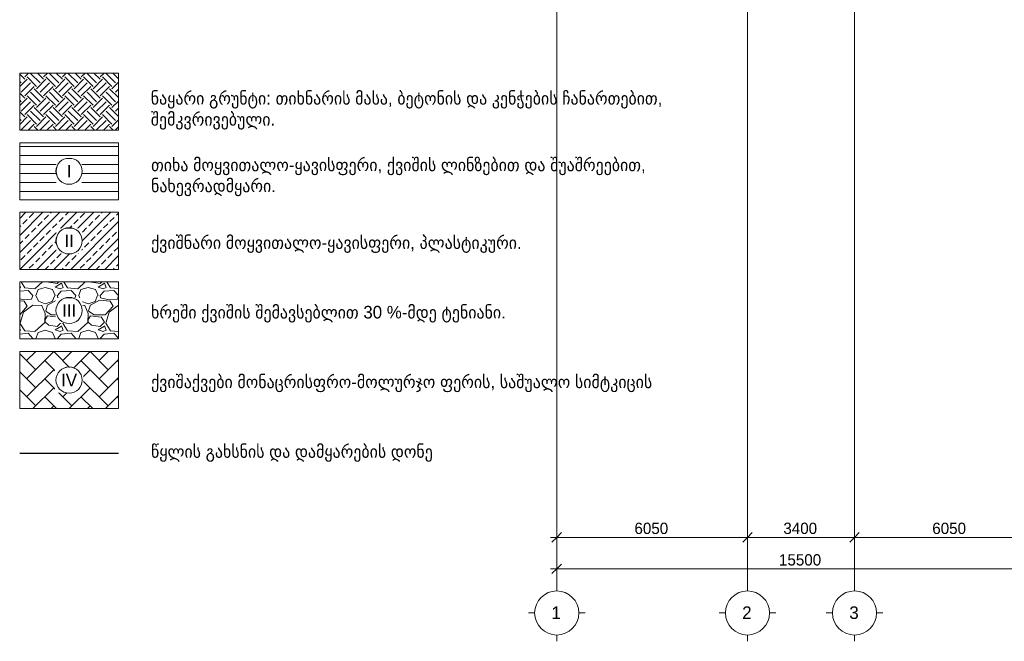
# Model space of a CAD drawing. Header units: millimetres. Extents: x -50987266 to 2610517, y -212233 to 51153522.
# Tile 52 of 256: x 687999 to 719240, y -41050 to -21319. Entities that reach past the tile are written whole.
import ezdxf

# ---------------------------------------------------------------- set-up
doc = ezdxf.new("R2010")
doc.units = ezdxf.units.MM
doc.linetypes.add('DASHED', pattern=[19.05, 12.7, -6.35])
doc.linetypes.add('Section-Section_Pit_A_B2$0$Grid Line', pattern=[22.225, 12.7, -3.175, 3.175, -3.175])
for name, color, linetype, lineweight in [('S - HATCH', 252, 'Continuous', 5), ('S - LINE', 7, 'Continuous', 15), ('S - TEXT', 7, 'Continuous', 9), ('Section-Section_Pit_A_B2$0$A-010-D_DIM', 7, 'Continuous', 5), ('Section-Section_Pit_A_B2$0$A-010-D_DIM-200', 7, 'Continuous', 5), ('Section-Section_Pit_A_B2$0$Z-030-M_GRID', 7, 'Continuous', 5), ('Section-Section_Pit_A_B2$0$Z-033_T_GRIDREF', 7, 'Continuous', 5)]:
    doc.layers.add(name, color=color, linetype=linetype, lineweight=lineweight)
doc.layers.add('S - WATER', color=7, linetype='DASHED', lineweight=20, true_color=0x0216de)
doc.styles.add('Section-Section_Pit_A_B2$0$Cubicon', font='Cubicon.ttf', dxfattribs={"height": 400})
doc.styles.add('Section-Section_Pit_A_B2$0$Cubicon_1', font='Cubicon.ttf', dxfattribs={"height": 360})
doc.styles.add('Text_S2', font='Cubicon.ttf')
doc.dimstyles.new('Section-Section_Pit_A_B2$0$CUB_DIM_1_8', dxfattribs={"dimscale": 304.8, "dimtxt": 363.202515, "dimasz": 0.984252, "dimexe": 0.984252, "dimexo": 0.0625, "dimgap": 0, "dimtad": 1, "dimdec": 0, "dimzin": 0, "dimdsep": 46, "dimtxsty": 'Section-Section_Pit_A_B2$0$Cubicon_1', "dimblk1": 'Section-Section_Pit_A_B2$0$_Oblique', "dimblk2": 'Section-Section_Pit_A_B2$0$_Oblique', "dimsah": 1, "dimcen": 0.09, "dimdle": 0.656168, "dimazin": 0, "dimtfac": 1, "dimtdec": 4, "dimtix": 1, "dimtmove": 0, "dimatfit": 3, "dimfxl": 1.312336, "dimfxlon": 1, "dimtvp": 1, "dimtolj": 1, "dimtzin": 0, "dimarcsym": 2})

# ---------------------------------------------------------------- blocks, each defined once
blk = doc.blocks.new('Section-Section_Pit_A_B2$0$Grid - 00_CUB_ღერძის თავი-752507-Section_Pit_A_B2')
at = {"layer": 'Section-Section_Pit_A_B2$0$Z-033_T_GRIDREF'}
for p, q in [((-16100, -40200), (-16100, -40000)), ((-16800, -40900), (-17000, -40900)), ((-15400, -40900), (-15200, -40900)), ((-16100, -41600), (-16100, -41800))]:
    blk.add_line(p, q, dxfattribs=at)
blk.add_circle((-16100, -40900), 700, dxfattribs=at)
blk = doc.blocks.new('Section-Section_Pit_A_B2$0$DIMBLOCK1-Section_Pit_A_B2')
at = {"layer": 'Section-Section_Pit_A_B2$0$A-010-D_DIM-200', "transparency": 16777216}
for p, q in [((-16100, -39500), (-16100, -39200)), ((-16100, -39500), (-15950, -39350)), ((-600, -39500), (-600, -39200)), ((-600, -39500), (-450, -39350)), ((-400, -39500), (-16300, -39500)), ((-16100, -39500), (-16250, -39650)), ((-16100, -39500), (-16100, -39900)), ((-600, -39500), (-750, -39650)), ((-600, -39500), (-600, -39900))]:
    blk.add_line(p, q, dxfattribs=at)
at = {"layer": 'Section-Section_Pit_A_B2$0$A-010-D_DIM-200', "color": 0, "transparency": 16777216, "insert": (-9048, -39034), "char_height": 360, "width": 1676.32, "attachment_point": 1, "line_spacing_factor": 0.931288, "style": 'Section-Section_Pit_A_B2$0$Cubicon_1'}
blk.add_mtext('15500', dxfattribs=at)
blk = doc.blocks.new('Section-Section_Pit_A_B2$0$_Oblique')
at = {"color": 0, "linetype": 'ByBlock', "lineweight": -2}
blk.add_line((-0.5, -0.5), (0.5, 0.5), dxfattribs=at)
blk = doc.blocks.new('Section-Section_Pit_A_B2$0$DIMBLOCK2-Section_Pit_A_B2')
at = {"layer": 'Section-Section_Pit_A_B2$0$A-010-D_DIM-200', "transparency": 16777216}
for p, q in [((-6650, -38500), (-6650, -38200)), ((-6650, -38500), (-6500, -38350)), ((-600, -38500), (-600, -38200)), ((-600, -38500), (-450, -38350)), ((-6650, -38500), (-6800, -38650)), ((-400, -38500), (-6650, -38500)), ((-6650, -38500), (-6650, -38900)), ((-600, -38500), (-750, -38650)), ((-600, -38500), (-600, -38900))]:
    blk.add_line(p, q, dxfattribs=at)
at = {"layer": 'Section-Section_Pit_A_B2$0$A-010-D_DIM-200', "color": 0, "transparency": 16777216, "insert": (-4184, -38034), "char_height": 360, "width": 1341.06, "attachment_point": 1, "line_spacing_factor": 0.931288, "style": 'Section-Section_Pit_A_B2$0$Cubicon_1'}
blk.add_mtext('6050', dxfattribs=at)
blk = doc.blocks.new('Section-Section_Pit_A_B2$0$DIMBLOCK3-Section_Pit_A_B2')
at = {"layer": 'Section-Section_Pit_A_B2$0$A-010-D_DIM-200', "transparency": 16777216}
for p, q in [((-10050, -38500), (-10050, -38200)), ((-10050, -38500), (-9900, -38350)), ((-6650, -38500), (-6650, -38200)), ((-6650, -38500), (-6500, -38350)), ((-10050, -38500), (-10200, -38650)), ((-6650, -38500), (-10050, -38500)), ((-10050, -38500), (-10050, -38900)), ((-6650, -38500), (-6800, -38650)), ((-6650, -38500), (-6650, -38900))]:
    blk.add_line(p, q, dxfattribs=at)
at = {"layer": 'Section-Section_Pit_A_B2$0$A-010-D_DIM-200', "color": 0, "transparency": 16777216, "insert": (-8909, -38034), "char_height": 360, "width": 1341.06, "attachment_point": 1, "line_spacing_factor": 0.931288, "style": 'Section-Section_Pit_A_B2$0$Cubicon_1'}
blk.add_mtext('3400', dxfattribs=at)
blk = doc.blocks.new('Section-Section_Pit_A_B2$0$DIMBLOCK4-Section_Pit_A_B2')
at = {"layer": 'Section-Section_Pit_A_B2$0$A-010-D_DIM-200', "transparency": 16777216}
for p, q in [((-16100, -38500), (-16100, -38200)), ((-16100, -38500), (-15950, -38350)), ((-10050, -38500), (-10050, -38200)), ((-10050, -38500), (-9900, -38350)), ((-10050, -38500), (-16300, -38500)), ((-16100, -38500), (-16250, -38650)), ((-16100, -38500), (-16100, -38900)), ((-10050, -38500), (-10200, -38650)), ((-10050, -38500), (-10050, -38900))]:
    blk.add_line(p, q, dxfattribs=at)
at = {"layer": 'Section-Section_Pit_A_B2$0$A-010-D_DIM-200', "color": 0, "transparency": 16777216, "insert": (-13634, -38034), "char_height": 360, "width": 1341.06, "attachment_point": 1, "line_spacing_factor": 0.931288, "style": 'Section-Section_Pit_A_B2$0$Cubicon_1'}
blk.add_mtext('6050', dxfattribs=at)
blk = doc.blocks.new('Section-Section_Pit_A_B2')
at = {"layer": 'Section-Section_Pit_A_B2$0$Z-030-M_GRID', "linetype": 'Section-Section_Pit_A_B2$0$Grid Line'}
for p, q in [((-16100, -40000), (-16100, 31005.2)), ((-10050, -40000), (-10050, 31005.2)), ((-6650, -40000), (-6650, 31005.2))]:
    blk.add_line(p, q, dxfattribs=at)
at = {"layer": 'Section-Section_Pit_A_B2$0$Z-033_T_GRIDREF'}
for p in [(0, 0), (6050, 0), (9450, 0)]:
    blk.add_blockref('Section-Section_Pit_A_B2$0$Grid - 00_CUB_ღერძის თავი-752507-Section_Pit_A_B2', p, dxfattribs=at)
at = {"layer": 'Section-Section_Pit_A_B2$0$Z-033_T_GRIDREF', "char_height": 400, "width": 384.81, "attachment_point": 1, "style": 'Section-Section_Pit_A_B2$0$Cubicon'}
for s, insert in [('\\fCubicon|b0|i0|c204|p2|;1', (-16265.2, -40690.6)), ('\\fCubicon|b0|i0|c204|p2|;2', (-10215.2, -40690.6)), ('\\fCubicon|b0|i0|c204|p2|;3', (-6815.2, -40690.6))]:
    blk.add_mtext(s, dxfattribs=dict(at, insert=insert))
at = {"layer": 'Section-Section_Pit_A_B2$0$A-010-D_DIM'}
for base, p1, p2, override, picture, middle in [((-16100, -38500), (-10050, -38900), (-16100, -38900), {"dimpost": '<>', "dimfxl": 6050.000053}, 'Section-Section_Pit_A_B2$0$DIMBLOCK4-Section_Pit_A_B2', (-13075, -38316.3)), ((-10050, -38500), (-6650, -38900), (-10050, -38900), {"dimpost": '<>', "dimfxl": 3399.999947}, 'Section-Section_Pit_A_B2$0$DIMBLOCK3-Section_Pit_A_B2', (-8350, -38316.2)), ((-6650, -38500), (-600, -38900), (-6650, -38900), {"dimpost": '<>', "dimfxl": 6050}, 'Section-Section_Pit_A_B2$0$DIMBLOCK2-Section_Pit_A_B2', (-3625, -38316.3)), ((-16100, -39500), (-600, -39900), (-16100, -39900), {"dimpost": '<>', "dimfxl": 15500}, 'Section-Section_Pit_A_B2$0$DIMBLOCK1-Section_Pit_A_B2', (-8350, -39316.3))]:
    dim = blk.add_linear_dim(base=base, p1=p1, p2=p2, dimstyle='Section-Section_Pit_A_B2$0$CUB_DIM_1_8', override=override, dxfattribs=at)
    dim.commit()
    dim.dimension.update_dxf_attribs({"geometry": picture, "text_midpoint": middle})

msp = doc.modelspace()

# ---------------------------------------------------------------- hatches: boundary and pattern name
at = {"layer": 'S - HATCH'}
h = msp.add_hatch(dxfattribs=at)
h.set_pattern_fill('EARTH', color=256, scale=66.666667, angle=45)
h.set_pattern_definition([(45, (573809.2, -17149.25), (0, 598.6837), [423.3333, -423.3333]), (45, (573696.96, -17037), (0, 598.6837), [423.3333, -423.3333]), (45, (573584.7, -16924.74), (0, 598.6837), [423.3333, -423.3333]), (135, (573584.7, -16849.9), (-598.6837, 0), [423.3333, -423.3333]), (135, (573696.96, -16737.66), (-598.6837, 0), [423.3333, -423.3333]), (135, (573809.2, -16625.4), (-598.6837, 0), [423.3333, -423.3333])])
h.paths.add_polyline_path([(687999.4, -24823.2), (691134.8, -24823.2), (691134.8, -23012.9), (687999.4, -23012.9)])
at = {"layer": 'S - HATCH', "transparency": 33554516}
h = msp.add_hatch(dxfattribs=at)
h.set_pattern_fill('ANSI31', color=256, scale=90, angle=135)
h.set_pattern_definition([(180, (-70212.86, 46088.72), (-3e-14, -285.75), [])])
h.paths.add_polyline_path([(691134.8, -25223.2), (687999.4, -25223.2), (687999.4, -27033.5), (691134.8, -27033.5)])
h.paths.add_polyline_path([(689983.8, -26128.3, -1), (689150.4, -26128.3, -1)], flags=16)
h.paths.add_polyline_path([(689332.6, -26547.6), (689843.4, -26547.6), (689843.4, -25723.3), (689332.6, -25723.3)], flags=24)
h = msp.add_hatch(dxfattribs=at)
h.set_pattern_fill('ANSI33', color=256, scale=60)
h.set_pattern_definition([(45, (-70212.86, 46088.72), (-269.40768, 269.40768), []), (45, (-69943.45, 46088.72), (-269.40768, 269.40768), [190.5, -95.25])])
h.paths.add_polyline_path([(691134.8, -27433.5), (687999.4, -27433.5), (687999.4, -29243.7), (691134.8, -29243.7)])
h.paths.add_polyline_path([(689310.9, -28756.2), (689821.4, -28756.2), (689821.4, -28031.8), (689310.9, -28031.8)], flags=24)
at = {"layer": 'S - HATCH'}
h = msp.add_hatch(dxfattribs=at)
h.set_pattern_fill('GRAVEL', color=256, scale=53.552945, angle=180, style=0)
h.set_pattern_definition([(48.012787, (-71192.24, 44728.48), (10881.958416, 12242.203217), [183.002, -18117.2203]), (4.969741, (-71069.814, 44864.504), (-16322.937617, -1360.2448794), [314.037, -31089.6528]), (312.510447, (-70756.96, 44891.71), (-13602.448025, 14962.692816), [221.4315, -21921.7496]), (87.273689, (-70226.46, 45231.77), (-1360.244805, -27204.8960386), [285.9751, -28311.5341]), (112.833654, (-70212.86, 45517.42), (6801.22401, -16322.937623), [280.4213, -27761.7437]), (177.273689, (-70321.68, 45775.87), (27204.8960386, -1360.244805), [285.9751, -28311.5341]), (217.6942405, (-70607.33, 45789.47), (17683.1824244, 13602.4480204), [378.1875, -37440.5322]), (252.255328, (-70906.584, 45558.23), (-9521.713616, -29925.3856418), [357.048, -35347.7587]), (301.429566, (-71015.404, 45218.17), (10881.958417, -17683.182424), [286.9436, -28407.452]), (355.236358, (-70865.78, 44973.32), (-14962.692821, 1360.244804), [327.5905, -16051.926]), (42.397438, (-70539.32, 44946.12), (16322.9376227, 14962.6928219), [423.6455, -41940.938]), (318.814075, (-71573.1, 45245.37), (9521.713613, -8161.468812), [144.5954, -14315.0052]), (351.469234, (-71464.285, 45150.156), (-17683.1824257, 2720.489601), [275.0918, -27234.1568]), (45, (-71192.2, 45109.35), (4e-13, 1360.2448), [192.3672, -1731.3095]), (23.19859, (-71097.02, 44946.12), (-6801.22401, -2720.489603), [103.5935, -10255.7223]), (111.80141, (-71001.8, 44986.93), (1360.2448, -4080.734406), [146.5024, -7178.64]), (210.963757, (-71056.2, 45122.95), (-4080.734406, -2720.489604), [237.9463, -7693.5757]), (341.56505, (-71260.25, 45000.53), (-2720.4896, 1360.2448), [172.0587, -4129.413]), (196.38954, (-70212.86, 44986.93), (-13602.448019, -4080.734406), [241.0354, -23862.564]), (250.346176, (-70444.1, 44918.91), (5440.979208, 14962.692821), [202.2154, -20019.2774]), (113.19859, (-71260.25, 44728.48), (2720.489603, -6801.22401), [207.1857, -10152.13]), (163.61046, (-71341.86, 44918.914), (13602.44802, -4080.734405), [241.0354, -23862.564]), (159.443955, (-70212.86, 45830.28), (6801.22401, -2720.489604), [232.4386, -11389.498]), (114.77514, (-70430.5, 45911.89), (6801.224018, -14962.692818), [194.7571, -19280.9845]), (246.80141, (-71273.85, 46088.72), (-2720.489603, -6801.22401), [207.1857, -10152.13]), (197.354025, (-71355.465, 45898.29), (17683.182425, 5440.979209), [228.0192, -22573.8387]), (249.443955, (-70607.33, 46088.72), (2720.489604, 6801.22401), [116.2193, -11505.7174]), (281.309932, (-71192.24, 46088.72), (1360.2448, -5440.97921), [69.359, -6866.556]), (345.963757, (-71178.63, 46020.7), (-4080.7344, 1360.2448), [280.4213, -5328.0117]), (6.009006, (-70906.584, 45952.7), (-13602.448019, -1360.2448026), [259.8748, -25727.5657]), (123.69007, (-71056.2, 45245.37), (1360.2448, -2720.4896), [196.1772, -4708.2552]), (173.1572266, (-71165.03, 45408.6), (-23124.161633, 2720.4896027), [342.5015, -33907.5875]), (240.945396, (-71505.09, 45449.41), (5440.979208, 9521.713613), [140.0454, -13864.532]), (270, (-71573.1, 45327), (1360.2448, -1360.2448), [81.6147, -1278.63]), (300.256437, (-70879.38, 45911.89), (-5440.979207, 9521.713614), [188.9706, -18708.154]), (228.012788, (-70784.16, 45748.66), (-10881.958416, -12242.203217), [366.0038, -17934.2184]), (180, (-71029, 45476.6), (-1360.2448, -1360.2448), [353.6636, -1006.5812]), (145.304846, (-71382.67, 45476.614), (-13602.448025, 9521.713606), [215.0737, -21292.285]), (74.054604, (-71559.5, 45599.04), (1360.2448, 5440.97921), [198.0544, -9704.6773]), (27.645975, (-71505.09, 45789.47), (25844.6512377, 13602.4480176), [322.4664, -31924.2303]), (355.426079, (-71219.44, 45939.1), (17683.182425, -1360.244802), [341.148, -33773.618])])
h.paths.add_polyline_path([(691134.8, -29643.7), (687999.4, -29643.7), (687999.4, -31454), (691134.8, -31454)])
h.paths.add_polyline_path([(689233.3, -30966.4), (689899, -30966.4), (689899, -30242), (689233.3, -30242)], flags=24)
h = msp.add_hatch(dxfattribs=at)
h.set_pattern_fill('AR-HBONE', color=256, scale=4)
h.set_pattern_definition([(45, (308893.25, 11537.9), (0, 574.7364), [1219.2, -406.4]), (135, (309180.62, 11825.26), (6e-14, 574.7364), [1219.2, -406.4])])
h.paths.add_polyline_path([(691134.8, -31854), (687999.4, -31854), (687999.4, -33664.2), (691134.8, -33664.2)])
h.paths.add_polyline_path([(689179.2, -33176.7), (689907.2, -33176.7), (689907.2, -32452.3), (689179.2, -32452.3)], flags=24)

# ---------------------------------------------------------------- linework, layer by layer
at = {"layer": 'S - HATCH', "color": 252, "lineweight": 5}
msp.add_lwpolyline([(687999.4, -23012.9), (691134.8, -23012.9), (691134.8, -24823.2), (687999.4, -24823.2)], close=True, dxfattribs=at)
at = {"layer": 'S - HATCH', "color": 252, "transparency": 33554516}
msp.add_lwpolyline([(687999.4, -25223.2), (691134.8, -25223.2), (691134.8, -27033.5), (687999.4, -27033.5)], close=True, dxfattribs=at)
at = {"layer": 'S - HATCH', "color": 252}
for points in [[(687999.4, -27433.5), (691134.8, -27433.5), (691134.8, -29243.7), (687999.4, -29243.7)], [(687999.4, -29643.7), (691134.8, -29643.7), (691134.8, -31454), (687999.4, -31454)], [(687999.4, -31854), (691134.8, -31854), (691134.8, -33664.2), (687999.4, -33664.2)]]:
    msp.add_lwpolyline(points, close=True, dxfattribs=at)
at = {"layer": 'S - WATER', "color": 5, "linetype": 'DASHED', "lineweight": 30}
msp.add_lwpolyline([(687999.4, -35073.2), (691134.8, -35073.2)], dxfattribs=at)

# ---------------------------------------------------------------- block references
at = {"layer": 'S - LINE'}
msp.add_blockref('Section-Section_Pit_A_B2', (721138.7, 750), dxfattribs=at)

# ---------------------------------------------------------------- texts
at = {"layer": 'S - TEXT', "char_height": 400, "width": 17223.426, "attachment_point": 1, "style": 'Text_S2'}
for s, insert in [('ნაყარი გრუნტი: თიხნარის მასა, ბეტონის და კენჭების ჩანართებით, შემკვრივებული.', (692158, -23611.5)), ('თიხა მოყვითალო-ყავისფერი, ქვიშის ლინზებით და შუაშრეებით, ნახევრადმყარი.', (692166.7, -25726.4)), ('\\pxql;ქვიშნარი მოყვითალო-ყავისფერი, პლასტიკური.', (692166.7, -28192.6)), ('\\pxql;ხრეში ქვიშის შემავსებლით 30 %-მდე ტენიანი.', (692166.7, -30402.8)), ('\\pxql;ქვიშაქვები მონაცრისფრო-მოლურჯო ფერის, საშუალო სიმტკიცის', (692166.7, -32613.1)), ('\\pxql;წყლის გახსნის და დამყარების დონე', (692166.7, -34823.3))]:
    msp.add_mtext(s, dxfattribs=dict(at, insert=insert))

# ---------------------------------------------------------------- next in the draw order: texts
at = {"layer": 'S - TEXT', "char_height": 400, "attachment_point": 5, "style": 'Text_S2', "bg_fill": 3, "box_fill_scale": 1.5, "bg_fill_color": 256, "bg_fill_transparency": 0}
for s, insert in [('\\pxqc;I', (689567.1, -26128.3)), ('\\pxqc;II', (689567.1, -28338.6)), ('\\pxqc;III', (689567.1, -30548.9)), ('\\pxqc;IV', (689567.1, -32759.1))]:
    msp.add_mtext(s, dxfattribs=dict(at, insert=insert))

# ---------------------------------------------------------------- next in the draw order: linework, layer by layer
at = {"layer": 'S - TEXT'}
for centre in [(689567.1, -26128.3), (689567.1, -28338.6), (689567.1, -30548.9), (689567.1, -32759.1)]:
    msp.add_circle(centre, 416.7, dxfattribs=at)

doc.saveas('drawing.dxf')
